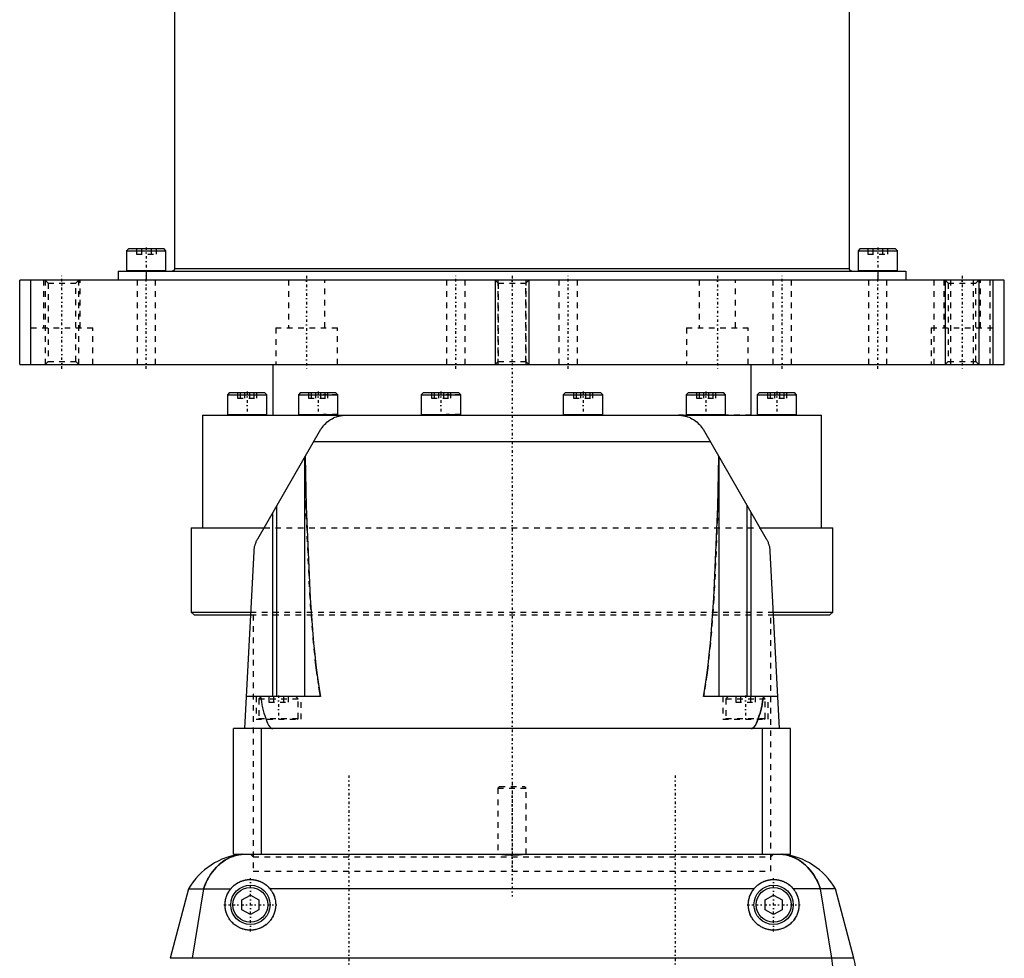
# Model space of a CAD drawing. Extents: x -88 to 88, y -510 to 213.
# Tile 5 of 6: x -88 to 88, y -121 to 46. Entities that reach past the tile are written whole.
import ezdxf

# ---------------------------------------------------------------- set-up
doc = ezdxf.new("R2010")
doc.units = 0
doc.linetypes.add('CENTER', pattern=[1.5, 0.45, -0.5, 0.05, -0.5])
doc.linetypes.add('DASHED', pattern=[2, 1, -1])
for name, color, linetype in [('AM_0', 7, 'CONTINUOUS'), ('AM_10', 7, 'CONTINUOUS'), ('AM_3', 7, 'DASHED'), ('AM_7', 7, 'CENTER')]:
    doc.layers.add(name, color=color, linetype=linetype)

msp = doc.modelspace()

# ---------------------------------------------------------------- linework, layer by layer
at = {"layer": 'AM_0', "color": 7, "linetype": 'CONTINUOUS'}
for p, q in [((-60, 168), (-60, 2)), ((60, 2), (60, 168)), ((-68.1, 5.6), (-68.5, 5.2)), ((-68.1, 5.6), (-61.9, 5.6)), ((-61.5, 5.2), (-61.9, 5.6)), ((61.9, 5.6), (61.5, 5.2)), ((61.9, 5.6), (68.1, 5.6)), ((68.5, 5.2), (68.1, 5.6)), ((-68.5, 5.2), (-68.5, 1.7)), ((-68.5, 5.2), (-61.5, 5.2)), ((-61.5, 1.7), (-61.5, 5.2)), ((61.5, 5.2), (61.5, 1.7)), ((61.5, 5.2), (68.5, 5.2)), ((68.5, 1.7), (68.5, 5.2)), ((60, 2), (-60, 2)), ((-87.5, -15), (-87.5, 0)), ((87.5, 0), (-87.5, 0)), ((-85.5, -15), (-85.5, 0)), ((-70, 1.6), (-70, 0)), ((-70, 1.6), (70, 1.6)), ((-68.5, 1.7), (-61.5, 1.7)), ((-65, 1.6), (-65, 0)), ((61.5, 1.7), (68.5, 1.7)), ((65, 1.6), (65, 0)), ((70, 1.6), (70, 0)), ((85.5, -15), (85.5, 0)), ((87.5, -15), (87.5, 0)), ((-87.5, -15), (87.5, -15)), ((-42.5, -15), (-42.5, -24)), ((42.5, -24), (42.5, -15)), ((-50.19, -20), (-50.59, -20.4)), ((-50.59, -20.4), (-50.59, -23.9)), ((-50.59, -20.4), (-43.59, -20.4)), ((-50.19, -20), (-43.99, -20)), ((-43.59, -20.4), (-43.99, -20)), ((-43.59, -23.9), (-43.59, -20.4)), ((-37.57, -20), (-37.97, -20.4)), ((-37.97, -20.4), (-37.97, -23.9)), ((-37.97, -20.4), (-30.97, -20.4)), ((-37.57, -20), (-31.37, -20)), ((-30.97, -20.4), (-31.37, -20)), ((-30.97, -23.9), (-30.97, -20.4)), ((-15.72, -20), (-16.12, -20.4)), ((-16.12, -20.4), (-16.12, -23.9)), ((-16.12, -20.4), (-9.12, -20.4)), ((-15.72, -20), (-9.52, -20)), ((-9.12, -20.4), (-9.52, -20)), ((-9.12, -23.9), (-9.12, -20.4)), ((9.52, -20), (9.12, -20.4)), ((9.12, -20.4), (9.12, -23.9)), ((9.12, -20.4), (16.12, -20.4)), ((9.52, -20), (15.72, -20)), ((16.12, -20.4), (15.72, -20)), ((16.12, -23.9), (16.12, -20.4)), ((31.37, -20), (30.97, -20.4)), ((30.97, -20.4), (30.97, -23.9)), ((30.97, -20.4), (37.97, -20.4)), ((31.37, -20), (37.57, -20)), ((37.97, -20.4), (37.57, -20)), ((37.97, -23.9), (37.97, -20.4)), ((43.99, -20), (43.59, -20.4)), ((43.59, -20.4), (43.59, -23.9)), ((43.59, -20.4), (50.59, -20.4)), ((43.99, -20), (50.19, -20)), ((50.59, -20.4), (50.19, -20)), ((50.59, -23.9), (50.59, -20.4)), ((-55, -24), (-55, -44)), ((-55, -24), (-29.6, -24)), ((-50.59, -23.9), (-43.59, -23.9)), ((-37.97, -23.9), (-30.97, -23.9)), ((-29.6, -24), (29.6, -24)), ((-16.12, -23.9), (-9.12, -23.9)), ((9.12, -23.9), (16.12, -23.9)), ((29.6, -24), (55, -24)), ((30.97, -23.9), (37.97, -23.9)), ((43.59, -23.9), (50.59, -23.9)), ((55, -44), (55, -24)), ((-45.19, -45.95), (-33.95, -26.5)), ((33.95, -26.5), (45.19, -45.95)), ((35.25, -28.75), (-35.25, -28.75)), ((-36.8, -74), (-36.8, -31.44)), ((36.8, -74), (36.8, -31.44)), ((-41.8, -74), (-41.8, -40.09)), ((41.8, -74), (41.8, -40.09)), ((-42.5, -74), (-42.5, -41.3)), ((42.5, -74), (42.5, -41.3)), ((-57, -44), (-57, -59)), ((-57, -44), (-44.06, -44)), ((44.06, -44), (57, -44)), ((57, -59), (57, -44)), ((-47.5, -79.7), (-45.85, -48.21)), ((45.85, -48.21), (47.5, -79.7)), ((-57, -59), (-56.5, -59.5)), ((-57, -59), (-46.46, -59)), ((-56.5, -59.5), (-46.47, -59.5)), ((46.46, -59), (57, -59)), ((46.47, -59.5), (56.5, -59.5)), ((56.5, -59.5), (57, -59)), ((-34.03, -74), (-47.2, -74)), ((47.2, -74), (34.03, -74)), ((-49.5, -102), (-49.5, -79.7)), ((49.5, -79.7), (-49.5, -79.7)), ((-44.5, -102), (-44.5, -79.7)), ((44.5, -102), (44.5, -79.7)), ((49.5, -102), (49.5, -79.7)), ((-49.5, -102), (49.5, -102)), ((-57.5, -108.15), (-60.75, -120.5)), ((-57.5, -108.15), (-49.98, -108.15)), ((-54.85, -108.15), (-56.85, -120.5)), ((43.02, -108.15), (-43.02, -108.15)), ((57.5, -108.15), (49.98, -108.15)), ((56.85, -120.5), (54.85, -108.15)), ((60.75, -120.5), (57.5, -108.15)), ((-48, -110.13), (-46.5, -109.27)), ((-48, -111.87), (-48, -110.13)), ((-46.5, -109.27), (-45, -110.13)), ((-45, -110.13), (-45, -111.87)), ((45, -110.13), (46.5, -109.27)), ((45, -111.87), (45, -110.13)), ((46.5, -109.27), (48, -110.13)), ((48, -110.13), (48, -111.87)), ((-46.5, -112.73), (-48, -111.87)), ((-45, -111.87), (-46.5, -112.73)), ((46.5, -112.73), (45, -111.87)), ((48, -111.87), (46.5, -112.73)), ((60.75, -120.5), (-60.75, -120.5))]:
    msp.add_line(p, q, dxfattribs=at)
for points in [[(-60, 2, 0), (-60, 2, 0), (-60, 1.99, 0), (-60, 1.99, 0), (-60, 1.98, 0), (-60, 1.98, 0), (-60, 1.97, 0), (-60, 1.97, 0), (-60, 1.96, 0), (-60, 1.96, 0), (-60, 1.95, 0), (-60, 1.95, 0), (-60, 1.94, 0), (-60, 1.94, 0), (-60.01, 1.93, 0), (-60.01, 1.93, 0), (-60.01, 1.92, 0), (-60.01, 1.92, 0), (-60.01, 1.91, 0), (-60.01, 1.91, 0), (-60.01, 1.9, 0), (-60.01, 1.9, 0), (-60.01, 1.9, 0), (-60.01, 1.89, 0), (-60.02, 1.89, 0), (-60.02, 1.88, 0), (-60.02, 1.88, 0), (-60.02, 1.88, 0), (-60.02, 1.87, 0), (-60.02, 1.87, 0), (-60.03, 1.86, 0), (-60.03, 1.86, 0), (-60.03, 1.85, 0), (-60.03, 1.85, 0), (-60.03, 1.84, 0), (-60.03, 1.84, 0), (-60.04, 1.83, 0), (-60.04, 1.83, 0), (-60.04, 1.82, 0), (-60.04, 1.82, 0), (-60.05, 1.82, 0), (-60.05, 1.81, 0), (-60.05, 1.81, 0), (-60.05, 1.8, 0), (-60.06, 1.8, 0), (-60.06, 1.79, 0), (-60.06, 1.79, 0), (-60.06, 1.79, 0), (-60.06, 1.78, 0), (-60.07, 1.78, 0), (-60.07, 1.77, 0), (-60.07, 1.77, 0), (-60.08, 1.76, 0), (-60.08, 1.76, 0), (-60.08, 1.76, 0), (-60.08, 1.75, 0), (-60.09, 1.75, 0), (-60.09, 1.75, 0), (-60.1, 1.74, 0), (-60.1, 1.74, 0), (-60.1, 1.73, 0), (-60.11, 1.73, 0), (-60.11, 1.73, 0), (-60.11, 1.72, 0), (-60.12, 1.72, 0), (-60.12, 1.72, 0), (-60.12, 1.72, 0), (-60.12, 1.71, 0), (-60.13, 1.71, 0), (-60.13, 1.71, 0), (-60.13, 1.7, 0), (-60.14, 1.7, 0), (-60.14, 1.7, 0), (-60.15, 1.69, 0), (-60.15, 1.69, 0), (-60.15, 1.68, 0), (-60.16, 1.68, 0), (-60.16, 1.68, 0), (-60.16, 1.68, 0), (-60.17, 1.67, 0), (-60.17, 1.67, 0), (-60.18, 1.67, 0), (-60.18, 1.66, 0), (-60.19, 1.66, 0), (-60.19, 1.66, 0), (-60.19, 1.66, 0), (-60.2, 1.66, 0), (-60.22, 1.65, 0), (-60.25, 1.63, 0), (-60.28, 1.62, 0), (-60.3, 1.61, 0), (-60.31, 1.61, 0), (-60.35, 1.6, 0), (-60.38, 1.6, 0), (-60.4, 1.6, 0)], [(60.4, 1.6, 0), (60.38, 1.6, 0), (60.35, 1.6, 0), (60.31, 1.61, 0), (60.3, 1.61, 0), (60.28, 1.62, 0), (60.25, 1.63, 0), (60.22, 1.65, 0), (60.2, 1.66, 0), (60.19, 1.66, 0), (60.19, 1.66, 0), (60.19, 1.66, 0), (60.18, 1.66, 0), (60.18, 1.67, 0), (60.17, 1.67, 0), (60.17, 1.67, 0), (60.16, 1.68, 0), (60.16, 1.68, 0), (60.16, 1.68, 0), (60.15, 1.68, 0), (60.15, 1.69, 0), (60.15, 1.69, 0), (60.14, 1.7, 0), (60.14, 1.7, 0), (60.13, 1.7, 0), (60.13, 1.71, 0), (60.13, 1.71, 0), (60.12, 1.71, 0), (60.12, 1.72, 0), (60.12, 1.72, 0), (60.12, 1.72, 0), (60.11, 1.72, 0), (60.11, 1.73, 0), (60.11, 1.73, 0), (60.1, 1.73, 0), (60.1, 1.74, 0), (60.1, 1.74, 0), (60.09, 1.75, 0), (60.09, 1.75, 0), (60.08, 1.75, 0), (60.08, 1.76, 0), (60.08, 1.76, 0), (60.08, 1.76, 0), (60.07, 1.77, 0), (60.07, 1.77, 0), (60.07, 1.78, 0), (60.06, 1.78, 0), (60.06, 1.79, 0), (60.06, 1.79, 0), (60.06, 1.79, 0), (60.06, 1.8, 0), (60.05, 1.8, 0), (60.05, 1.81, 0), (60.05, 1.81, 0), (60.05, 1.82, 0), (60.04, 1.82, 0), (60.04, 1.82, 0), (60.04, 1.83, 0), (60.04, 1.83, 0), (60.03, 1.84, 0), (60.03, 1.84, 0), (60.03, 1.85, 0), (60.03, 1.85, 0), (60.03, 1.86, 0), (60.03, 1.86, 0), (60.02, 1.87, 0), (60.02, 1.87, 0), (60.02, 1.88, 0), (60.02, 1.88, 0), (60.02, 1.88, 0), (60.02, 1.89, 0), (60.01, 1.89, 0), (60.01, 1.9, 0), (60.01, 1.9, 0), (60.01, 1.9, 0), (60.01, 1.91, 0), (60.01, 1.91, 0), (60.01, 1.92, 0), (60.01, 1.92, 0), (60.01, 1.93, 0), (60.01, 1.93, 0), (60, 1.94, 0), (60, 1.94, 0), (60, 1.95, 0), (60, 1.95, 0), (60, 1.96, 0), (60, 1.96, 0), (60, 1.97, 0), (60, 1.97, 0), (60, 1.98, 0), (60, 1.98, 0), (60, 1.99, 0), (60, 1.99, 0), (60, 2, 0), (60, 2, 0)], [(-33.95, -26.5, 0), (-33.87, -26.38, 0), (-33.7, -26.13, 0), (-33.52, -25.9, 0), (-33.42, -25.78, 0), (-33.32, -25.67, 0), (-33.11, -25.46, 0), (-32.89, -25.26, 0), (-32.67, -25.08, 0), (-32.45, -24.92, 0), (-32.23, -24.78, 0), (-32.11, -24.71, 0), (-31.99, -24.64, 0), (-31.74, -24.51, 0), (-31.48, -24.39, 0), (-31.21, -24.29, 0), (-30.93, -24.2, 0), (-30.77, -24.16, 0), (-30.72, -24.15, 0), (-30.67, -24.14, 0), (-30.65, -24.13, 0), (-30.62, -24.12, 0), (-30.57, -24.11, 0), (-30.53, -24.1, 0), (-30.5, -24.1, 0), (-30.48, -24.09, 0), (-30.43, -24.09, 0), (-30.38, -24.08, 0), (-30.35, -24.07, 0), (-30.33, -24.07, 0), (-30.28, -24.06, 0), (-30.23, -24.05, 0), (-30.18, -24.05, 0), (-30.13, -24.04, 0), (-30.08, -24.03, 0), (-30.06, -24.03, 0), (-30.03, -24.03, 0), (-29.98, -24.02, 0), (-29.93, -24.02, 0), (-29.88, -24.01, 0), (-29.83, -24.01, 0), (-29.78, -24.01, 0), (-29.75, -24.01, 0), (-29.73, -24, 0), (-29.68, -24, 0), (-29.63, -24, 0), (-29.6, -24, 0)], [(29.6, -24, 0), (29.63, -24, 0), (29.68, -24, 0), (29.73, -24, 0), (29.75, -24.01, 0), (29.78, -24.01, 0), (29.83, -24.01, 0), (29.88, -24.01, 0), (29.93, -24.02, 0), (29.98, -24.02, 0), (30.03, -24.03, 0), (30.06, -24.03, 0), (30.08, -24.03, 0), (30.13, -24.04, 0), (30.18, -24.05, 0), (30.23, -24.05, 0), (30.28, -24.06, 0), (30.33, -24.07, 0), (30.35, -24.07, 0), (30.38, -24.08, 0), (30.43, -24.09, 0), (30.48, -24.09, 0), (30.5, -24.1, 0), (30.53, -24.1, 0), (30.57, -24.11, 0), (30.62, -24.12, 0), (30.65, -24.13, 0), (30.67, -24.14, 0), (30.72, -24.15, 0), (30.77, -24.16, 0), (30.93, -24.2, 0), (31.21, -24.29, 0), (31.48, -24.39, 0), (31.74, -24.51, 0), (31.99, -24.64, 0), (32.11, -24.71, 0), (32.23, -24.78, 0), (32.45, -24.92, 0), (32.67, -25.08, 0), (32.89, -25.26, 0), (33.11, -25.46, 0), (33.32, -25.67, 0), (33.42, -25.78, 0), (33.52, -25.9, 0), (33.7, -26.13, 0), (33.87, -26.38, 0), (33.95, -26.5, 0)], [(-36.77, -31.38, 0), (-36.61, -40.24, 0), (-35.9, -56.49, 0), (-35.27, -64.49, 0), (-35.06, -66.52, 0), (-34.85, -68.42, 0), (-34.74, -69.32, 0), (-34.62, -70.19, 0), (-34.39, -71.82, 0), (-34.15, -73.31, 0), (-34.03, -74, 0)], [(34.03, -74, 0), (34.15, -73.31, 0), (34.39, -71.82, 0), (34.62, -70.19, 0), (34.74, -69.32, 0), (34.85, -68.42, 0), (35.06, -66.52, 0), (35.27, -64.49, 0), (35.9, -56.49, 0), (36.61, -40.24, 0), (36.77, -31.38, 0)], [(-45.85, -48.21, 0), (-45.85, -48.15, 0), (-45.84, -48.02, 0), (-45.82, -47.88, 0), (-45.82, -47.82, 0), (-45.81, -47.75, 0), (-45.79, -47.62, 0), (-45.76, -47.49, 0), (-45.74, -47.36, 0), (-45.7, -47.23, 0), (-45.67, -47.1, 0), (-45.65, -47.04, 0), (-45.63, -46.98, 0), (-45.59, -46.85, 0), (-45.55, -46.73, 0), (-45.5, -46.6, 0), (-45.45, -46.48, 0), (-45.4, -46.36, 0), (-45.37, -46.3, 0), (-45.34, -46.24, 0), (-45.28, -46.12, 0), (-45.22, -46.01, 0), (-45.19, -45.95, 0)], [(45.19, -45.95, 0), (45.22, -46.01, 0), (45.28, -46.12, 0), (45.34, -46.24, 0), (45.37, -46.3, 0), (45.4, -46.36, 0), (45.45, -46.48, 0), (45.5, -46.6, 0), (45.55, -46.73, 0), (45.59, -46.85, 0), (45.63, -46.98, 0), (45.65, -47.04, 0), (45.67, -47.1, 0), (45.7, -47.23, 0), (45.74, -47.36, 0), (45.76, -47.49, 0), (45.79, -47.62, 0), (45.81, -47.75, 0), (45.82, -47.82, 0), (45.82, -47.88, 0), (45.84, -48.02, 0), (45.85, -48.15, 0), (45.85, -48.21, 0)], [(-44.73, -74, 0), (-44.67, -74.31, 0), (-44.55, -74.9, 0), (-44.44, -75.45, 0), (-44.38, -75.72, 0), (-44.32, -75.98, 0), (-44.2, -76.47, 0), (-44.08, -76.93, 0), (-43.95, -77.35, 0), (-43.83, -77.74, 0), (-43.71, -78.09, 0), (-43.64, -78.26, 0), (-43.58, -78.41, 0), (-43.46, -78.7, 0), (-43.33, -78.95, 0), (-43.26, -79.07, 0), (-43.23, -79.11, 0), (-43.21, -79.14, 0), (-43.2, -79.16, 0), (-43.19, -79.18, 0), (-43.17, -79.21, 0), (-43.15, -79.24, 0), (-43.13, -79.27, 0), (-43.11, -79.3, 0), (-43.09, -79.32, 0), (-43.08, -79.34, 0), (-43.06, -79.35, 0), (-43.04, -79.38, 0), (-43.02, -79.4, 0), (-43, -79.43, 0), (-42.98, -79.45, 0), (-42.96, -79.47, 0), (-42.95, -79.48, 0), (-42.94, -79.49, 0), (-42.92, -79.51, 0), (-42.89, -79.53, 0), (-42.88, -79.54, 0), (-42.87, -79.55, 0), (-42.85, -79.56, 0), (-42.83, -79.58, 0), (-42.82, -79.59, 0), (-42.81, -79.6, 0), (-42.79, -79.61, 0), (-42.77, -79.62, 0), (-42.75, -79.63, 0), (-42.72, -79.65, 0), (-42.7, -79.66, 0), (-42.69, -79.66, 0), (-42.68, -79.66, 0), (-42.66, -79.67, 0), (-42.64, -79.68, 0), (-42.62, -79.68, 0), (-42.6, -79.69, 0), (-42.57, -79.69, 0), (-42.56, -79.7, 0), (-42.55, -79.7, 0), (-42.53, -79.7, 0), (-42.51, -79.7, 0), (-42.5, -79.7, 0)], [(42.5, -79.7, 0), (42.51, -79.7, 0), (42.53, -79.7, 0), (42.55, -79.7, 0), (42.56, -79.7, 0), (42.57, -79.69, 0), (42.6, -79.69, 0), (42.62, -79.68, 0), (42.64, -79.68, 0), (42.66, -79.67, 0), (42.68, -79.66, 0), (42.69, -79.66, 0), (42.7, -79.66, 0), (42.72, -79.65, 0), (42.75, -79.63, 0), (42.77, -79.62, 0), (42.79, -79.61, 0), (42.81, -79.6, 0), (42.82, -79.59, 0), (42.83, -79.58, 0), (42.85, -79.56, 0), (42.87, -79.55, 0), (42.88, -79.54, 0), (42.89, -79.53, 0), (42.92, -79.51, 0), (42.94, -79.49, 0), (42.95, -79.48, 0), (42.96, -79.47, 0), (42.98, -79.45, 0), (43, -79.43, 0), (43.02, -79.4, 0), (43.04, -79.38, 0), (43.06, -79.35, 0), (43.08, -79.34, 0), (43.09, -79.32, 0), (43.11, -79.3, 0), (43.13, -79.27, 0), (43.15, -79.24, 0), (43.17, -79.21, 0), (43.19, -79.18, 0), (43.2, -79.16, 0), (43.21, -79.14, 0), (43.23, -79.11, 0), (43.26, -79.07, 0), (43.33, -78.95, 0), (43.46, -78.7, 0), (43.58, -78.41, 0), (43.64, -78.26, 0), (43.71, -78.09, 0), (43.83, -77.74, 0), (43.95, -77.35, 0), (44.08, -76.93, 0), (44.2, -76.47, 0), (44.32, -75.98, 0), (44.38, -75.72, 0), (44.44, -75.45, 0), (44.55, -74.9, 0), (44.67, -74.31, 0), (44.73, -74, 0)], [(-47.83, -102, 0), (-48.11, -102.04, 0), (-48.64, -102.13, 0), (-49.15, -102.26, 0), (-49.39, -102.34, 0), (-49.64, -102.42, 0), (-50.11, -102.61, 0), (-50.57, -102.83, 0), (-51.01, -103.08, 0), (-51.43, -103.36, 0), (-51.83, -103.67, 0), (-52.03, -103.83, 0), (-52.22, -104.01, 0), (-52.59, -104.38, 0), (-52.95, -104.78, 0), (-53.29, -105.21, 0), (-53.62, -105.68, 0), (-53.93, -106.18, 0), (-54.07, -106.44, 0), (-54.22, -106.7, 0), (-54.49, -107.26, 0), (-54.73, -107.85, 0), (-54.85, -108.15, 0)], [(54.85, -108.15, 0), (54.73, -107.84, 0), (54.48, -107.24, 0), (54.2, -106.67, 0), (54.05, -106.4, 0), (53.9, -106.13, 0), (53.59, -105.63, 0), (53.25, -105.16, 0), (52.9, -104.71, 0), (52.53, -104.31, 0), (52.14, -103.93, 0), (51.94, -103.76, 0), (51.74, -103.59, 0), (51.33, -103.29, 0), (50.9, -103.01, 0), (50.46, -102.77, 0), (50.01, -102.56, 0), (49.54, -102.39, 0), (49.31, -102.31, 0), (49.07, -102.24, 0), (48.58, -102.12, 0), (48.09, -102.03, 0), (47.83, -102, 0)], [(-49.98, -108.15, 0), (-49.96, -108.12, 0), (-49.91, -108.07, 0), (-49.87, -108.01, 0), (-49.84, -107.99, 0), (-49.82, -107.96, 0), (-49.77, -107.91, 0), (-49.72, -107.86, 0), (-49.67, -107.81, 0), (-49.62, -107.76, 0), (-49.57, -107.71, 0), (-49.55, -107.69, 0), (-49.52, -107.66, 0), (-49.47, -107.62, 0), (-49.42, -107.57, 0), (-49.36, -107.53, 0), (-49.31, -107.48, 0), (-49.25, -107.44, 0), (-49.23, -107.42, 0), (-49.2, -107.4, 0), (-49.14, -107.36, 0), (-49.08, -107.32, 0), (-49.05, -107.3, 0), (-49.03, -107.28, 0), (-48.97, -107.24, 0), (-48.9, -107.2, 0), (-48.87, -107.18, 0), (-48.84, -107.16, 0), (-48.78, -107.12, 0), (-48.72, -107.08, 0), (-48.65, -107.05, 0), (-48.59, -107.01, 0), (-48.52, -106.98, 0), (-48.49, -106.96, 0), (-48.45, -106.95, 0), (-48.38, -106.91, 0), (-48.31, -106.88, 0), (-48.25, -106.85, 0), (-48.17, -106.82, 0), (-48.1, -106.8, 0), (-48.07, -106.78, 0), (-48.03, -106.77, 0), (-47.96, -106.74, 0), (-47.89, -106.72, 0), (-47.81, -106.7, 0), (-47.74, -106.67, 0), (-47.67, -106.65, 0), (-47.63, -106.64, 0), (-47.59, -106.63, 0), (-47.52, -106.62, 0), (-47.44, -106.6, 0), (-47.37, -106.58, 0), (-47.29, -106.57, 0), (-47.22, -106.56, 0), (-47.18, -106.55, 0), (-47.14, -106.55, 0), (-47.07, -106.54, 0), (-46.99, -106.53, 0), (-46.91, -106.52, 0), (-46.84, -106.51, 0), (-46.76, -106.51, 0), (-46.72, -106.51, 0), (-46.69, -106.5, 0), (-46.61, -106.5, 0), (-46.54, -106.5, 0), (-46.5, -106.5, 0), (-46.46, -106.5, 0), (-46.39, -106.5, 0), (-46.31, -106.5, 0), (-46.28, -106.51, 0), (-46.24, -106.51, 0), (-46.16, -106.51, 0), (-46.09, -106.52, 0), (-46.01, -106.53, 0), (-45.93, -106.54, 0), (-45.86, -106.55, 0), (-45.82, -106.55, 0), (-45.78, -106.56, 0), (-45.71, -106.57, 0), (-45.63, -106.58, 0), (-45.56, -106.6, 0), (-45.48, -106.62, 0), (-45.41, -106.63, 0), (-45.37, -106.64, 0), (-45.33, -106.65, 0), (-45.26, -106.67, 0), (-45.19, -106.7, 0), (-45.11, -106.72, 0), (-45.04, -106.74, 0), (-44.97, -106.77, 0), (-44.93, -106.78, 0), (-44.9, -106.8, 0), (-44.83, -106.82, 0), (-44.75, -106.85, 0), (-44.69, -106.88, 0), (-44.62, -106.91, 0), (-44.55, -106.95, 0), (-44.51, -106.96, 0), (-44.48, -106.98, 0), (-44.41, -107.01, 0), (-44.35, -107.05, 0), (-44.28, -107.08, 0), (-44.22, -107.12, 0), (-44.16, -107.16, 0), (-44.13, -107.18, 0), (-44.1, -107.2, 0), (-44.03, -107.24, 0), (-43.97, -107.28, 0), (-43.95, -107.3, 0), (-43.92, -107.32, 0), (-43.86, -107.36, 0), (-43.8, -107.4, 0), (-43.77, -107.42, 0), (-43.75, -107.44, 0), (-43.69, -107.48, 0), (-43.64, -107.53, 0), (-43.58, -107.57, 0), (-43.53, -107.62, 0), (-43.48, -107.66, 0), (-43.45, -107.69, 0), (-43.43, -107.71, 0), (-43.38, -107.76, 0), (-43.33, -107.81, 0), (-43.28, -107.86, 0), (-43.23, -107.91, 0), (-43.18, -107.96, 0), (-43.16, -107.99, 0), (-43.13, -108.01, 0), (-43.09, -108.07, 0), (-43.04, -108.12, 0), (-43.02, -108.15, 0)], [(43.02, -108.15, 0), (43.04, -108.12, 0), (43.09, -108.07, 0), (43.13, -108.01, 0), (43.16, -107.99, 0), (43.18, -107.96, 0), (43.23, -107.91, 0), (43.28, -107.86, 0), (43.33, -107.81, 0), (43.38, -107.76, 0), (43.43, -107.71, 0), (43.45, -107.69, 0), (43.48, -107.66, 0), (43.53, -107.62, 0), (43.58, -107.57, 0), (43.64, -107.53, 0), (43.69, -107.48, 0), (43.75, -107.44, 0), (43.77, -107.42, 0), (43.8, -107.4, 0), (43.86, -107.36, 0), (43.92, -107.32, 0), (43.95, -107.3, 0), (43.97, -107.28, 0), (44.03, -107.24, 0), (44.1, -107.2, 0), (44.13, -107.18, 0), (44.16, -107.16, 0), (44.22, -107.12, 0), (44.28, -107.08, 0), (44.35, -107.05, 0), (44.41, -107.01, 0), (44.48, -106.98, 0), (44.51, -106.96, 0), (44.55, -106.95, 0), (44.62, -106.91, 0), (44.69, -106.88, 0), (44.75, -106.85, 0), (44.83, -106.82, 0), (44.9, -106.8, 0), (44.93, -106.78, 0), (44.97, -106.77, 0), (45.04, -106.74, 0), (45.11, -106.72, 0), (45.19, -106.7, 0), (45.26, -106.67, 0), (45.33, -106.65, 0), (45.37, -106.64, 0), (45.41, -106.63, 0), (45.48, -106.62, 0), (45.56, -106.6, 0), (45.63, -106.58, 0), (45.71, -106.57, 0), (45.78, -106.56, 0), (45.82, -106.55, 0), (45.86, -106.55, 0), (45.93, -106.54, 0), (46.01, -106.53, 0), (46.09, -106.52, 0), (46.16, -106.51, 0), (46.24, -106.51, 0), (46.28, -106.51, 0), (46.31, -106.5, 0), (46.39, -106.5, 0), (46.46, -106.5, 0), (46.5, -106.5, 0), (46.54, -106.5, 0), (46.61, -106.5, 0), (46.69, -106.5, 0), (46.72, -106.51, 0), (46.76, -106.51, 0), (46.84, -106.51, 0), (46.91, -106.52, 0), (46.99, -106.53, 0), (47.07, -106.54, 0), (47.14, -106.55, 0), (47.18, -106.55, 0), (47.22, -106.56, 0), (47.29, -106.57, 0), (47.37, -106.58, 0), (47.44, -106.6, 0), (47.52, -106.62, 0), (47.59, -106.63, 0), (47.63, -106.64, 0), (47.67, -106.65, 0), (47.74, -106.67, 0), (47.81, -106.7, 0), (47.89, -106.72, 0), (47.96, -106.74, 0), (48.03, -106.77, 0), (48.07, -106.78, 0), (48.1, -106.8, 0), (48.17, -106.82, 0), (48.25, -106.85, 0), (48.31, -106.88, 0), (48.38, -106.91, 0), (48.45, -106.95, 0), (48.49, -106.96, 0), (48.52, -106.98, 0), (48.59, -107.01, 0), (48.65, -107.05, 0), (48.72, -107.08, 0), (48.78, -107.12, 0), (48.84, -107.16, 0), (48.87, -107.18, 0), (48.9, -107.2, 0), (48.97, -107.24, 0), (49.03, -107.28, 0), (49.05, -107.3, 0), (49.08, -107.32, 0), (49.14, -107.36, 0), (49.2, -107.4, 0), (49.23, -107.42, 0), (49.25, -107.44, 0), (49.31, -107.48, 0), (49.36, -107.53, 0), (49.42, -107.57, 0), (49.47, -107.62, 0), (49.52, -107.66, 0), (49.55, -107.69, 0), (49.57, -107.71, 0), (49.62, -107.76, 0), (49.67, -107.81, 0), (49.72, -107.86, 0), (49.77, -107.91, 0), (49.82, -107.96, 0), (49.84, -107.99, 0), (49.87, -108.01, 0), (49.91, -108.07, 0), (49.96, -108.12, 0), (49.98, -108.15, 0)], [(-43.02, -108.15, 0), (-42.96, -108.22, 0), (-42.85, -108.37, 0), (-42.74, -108.53, 0), (-42.69, -108.61, 0), (-42.64, -108.69, 0), (-42.55, -108.85, 0), (-42.46, -109.02, 0), (-42.38, -109.19, 0), (-42.31, -109.36, 0), (-42.24, -109.54, 0), (-42.21, -109.63, 0), (-42.19, -109.72, 0), (-42.14, -109.9, 0), (-42.09, -110.08, 0), (-42.06, -110.27, 0), (-42.03, -110.45, 0), (-42.01, -110.64, 0), (-42.01, -110.73, 0), (-42, -110.83, 0), (-42, -111.02, 0), (-42, -111.2, 0), (-42.01, -111.3, 0), (-42.02, -111.39, 0), (-42.04, -111.58, 0), (-42.07, -111.77, 0), (-42.08, -111.86, 0), (-42.1, -111.95, 0), (-42.14, -112.13, 0), (-42.2, -112.31, 0), (-42.25, -112.49, 0), (-42.32, -112.67, 0), (-42.39, -112.84, 0), (-42.43, -112.93, 0), (-42.47, -113.01, 0), (-42.56, -113.18, 0), (-42.66, -113.34, 0), (-42.76, -113.5, 0), (-42.87, -113.65, 0), (-42.98, -113.8, 0), (-43.04, -113.88, 0), (-43.1, -113.95, 0), (-43.23, -114.09, 0), (-43.36, -114.22, 0), (-43.49, -114.35, 0), (-43.64, -114.47, 0), (-43.78, -114.59, 0), (-43.86, -114.64, 0), (-43.94, -114.7, 0), (-44.09, -114.8, 0), (-44.25, -114.9, 0), (-44.42, -114.99, 0), (-44.59, -115.07, 0), (-44.76, -115.15, 0), (-44.85, -115.19, 0), (-44.93, -115.22, 0), (-45.11, -115.28, 0), (-45.29, -115.34, 0), (-45.47, -115.38, 0), (-45.66, -115.42, 0), (-45.84, -115.45, 0), (-45.94, -115.46, 0), (-46.03, -115.48, 0), (-46.22, -115.49, 0), (-46.41, -115.5, 0), (-46.5, -115.5, 0), (-46.59, -115.5, 0), (-46.78, -115.49, 0), (-46.97, -115.48, 0), (-47.06, -115.46, 0), (-47.16, -115.45, 0), (-47.34, -115.42, 0), (-47.53, -115.38, 0), (-47.71, -115.34, 0), (-47.89, -115.28, 0), (-48.07, -115.22, 0), (-48.15, -115.19, 0), (-48.24, -115.15, 0), (-48.41, -115.07, 0), (-48.58, -114.99, 0), (-48.75, -114.9, 0), (-48.91, -114.8, 0), (-49.06, -114.7, 0), (-49.14, -114.64, 0), (-49.22, -114.59, 0), (-49.36, -114.47, 0), (-49.51, -114.35, 0), (-49.64, -114.22, 0), (-49.77, -114.09, 0), (-49.9, -113.95, 0), (-49.96, -113.88, 0), (-50.02, -113.8, 0), (-50.13, -113.65, 0), (-50.24, -113.5, 0), (-50.34, -113.34, 0), (-50.44, -113.18, 0), (-50.53, -113.01, 0), (-50.57, -112.93, 0), (-50.61, -112.84, 0), (-50.68, -112.67, 0), (-50.75, -112.49, 0), (-50.8, -112.31, 0), (-50.86, -112.13, 0), (-50.9, -111.95, 0), (-50.92, -111.86, 0), (-50.93, -111.77, 0), (-50.96, -111.58, 0), (-50.98, -111.39, 0), (-50.99, -111.3, 0), (-51, -111.2, 0), (-51, -111.02, 0), (-51, -110.83, 0), (-50.99, -110.73, 0), (-50.99, -110.64, 0), (-50.97, -110.45, 0), (-50.94, -110.27, 0), (-50.91, -110.08, 0), (-50.86, -109.9, 0), (-50.81, -109.72, 0), (-50.79, -109.63, 0), (-50.76, -109.54, 0), (-50.69, -109.36, 0), (-50.62, -109.19, 0), (-50.54, -109.02, 0), (-50.45, -108.85, 0), (-50.36, -108.69, 0), (-50.31, -108.61, 0), (-50.26, -108.53, 0), (-50.15, -108.37, 0), (-50.04, -108.22, 0), (-49.98, -108.15, 0)], [(49.98, -108.15, 0), (50.04, -108.22, 0), (50.15, -108.37, 0), (50.26, -108.53, 0), (50.31, -108.61, 0), (50.36, -108.69, 0), (50.45, -108.85, 0), (50.54, -109.02, 0), (50.62, -109.19, 0), (50.69, -109.36, 0), (50.76, -109.54, 0), (50.79, -109.63, 0), (50.81, -109.72, 0), (50.86, -109.9, 0), (50.91, -110.08, 0), (50.94, -110.27, 0), (50.97, -110.45, 0), (50.99, -110.64, 0), (50.99, -110.73, 0), (51, -110.83, 0), (51, -111.02, 0), (51, -111.2, 0), (50.99, -111.3, 0), (50.98, -111.39, 0), (50.96, -111.58, 0), (50.93, -111.77, 0), (50.92, -111.86, 0), (50.9, -111.95, 0), (50.86, -112.13, 0), (50.8, -112.31, 0), (50.75, -112.49, 0), (50.68, -112.67, 0), (50.61, -112.84, 0), (50.57, -112.93, 0), (50.53, -113.01, 0), (50.44, -113.18, 0), (50.34, -113.34, 0), (50.24, -113.5, 0), (50.13, -113.65, 0), (50.02, -113.8, 0), (49.96, -113.88, 0), (49.9, -113.95, 0), (49.77, -114.09, 0), (49.64, -114.22, 0), (49.51, -114.35, 0), (49.36, -114.47, 0), (49.22, -114.59, 0), (49.14, -114.64, 0), (49.06, -114.7, 0), (48.91, -114.8, 0), (48.75, -114.9, 0), (48.58, -114.99, 0), (48.41, -115.07, 0), (48.24, -115.15, 0), (48.15, -115.19, 0), (48.07, -115.22, 0), (47.89, -115.28, 0), (47.71, -115.34, 0), (47.53, -115.38, 0), (47.34, -115.42, 0), (47.16, -115.45, 0), (47.06, -115.46, 0), (46.97, -115.48, 0), (46.78, -115.49, 0), (46.59, -115.5, 0), (46.5, -115.5, 0), (46.41, -115.5, 0), (46.22, -115.49, 0), (46.03, -115.48, 0), (45.94, -115.46, 0), (45.84, -115.45, 0), (45.66, -115.42, 0), (45.47, -115.38, 0), (45.29, -115.34, 0), (45.11, -115.28, 0), (44.93, -115.22, 0), (44.85, -115.19, 0), (44.76, -115.15, 0), (44.59, -115.07, 0), (44.42, -114.99, 0), (44.25, -114.9, 0), (44.09, -114.8, 0), (43.94, -114.7, 0), (43.86, -114.64, 0), (43.78, -114.59, 0), (43.64, -114.47, 0), (43.49, -114.35, 0), (43.36, -114.22, 0), (43.23, -114.09, 0), (43.1, -113.95, 0), (43.04, -113.88, 0), (42.98, -113.8, 0), (42.87, -113.65, 0), (42.76, -113.5, 0), (42.66, -113.34, 0), (42.56, -113.18, 0), (42.47, -113.01, 0), (42.43, -112.93, 0), (42.39, -112.84, 0), (42.32, -112.67, 0), (42.25, -112.49, 0), (42.2, -112.31, 0), (42.14, -112.13, 0), (42.1, -111.95, 0), (42.08, -111.86, 0), (42.07, -111.77, 0), (42.04, -111.58, 0), (42.02, -111.39, 0), (42.01, -111.3, 0), (42, -111.2, 0), (42, -111.02, 0), (42, -110.83, 0), (42.01, -110.73, 0), (42.01, -110.64, 0), (42.03, -110.45, 0), (42.06, -110.27, 0), (42.09, -110.08, 0), (42.14, -109.9, 0), (42.19, -109.72, 0), (42.21, -109.63, 0), (42.24, -109.54, 0), (42.31, -109.36, 0), (42.38, -109.19, 0), (42.46, -109.02, 0), (42.55, -108.85, 0), (42.64, -108.69, 0), (42.69, -108.61, 0), (42.74, -108.53, 0), (42.85, -108.37, 0), (42.96, -108.22, 0), (43.02, -108.15, 0)], [(57.87, -132, 0), (57.77, -130.06, 0), (57.49, -126.2, 0), (57.09, -122.39, 0), (56.85, -120.5, 0)]]:
    msp.add_polyline3d(points, dxfattribs=at)
for centre, radius in [((-46.5, -111), 3.5), ((-46.5, -111), 3.1), ((46.5, -111), 3.5), ((46.5, -111), 3.1)]:
    msp.add_circle(centre, radius, dxfattribs=at)
for centre, radius, start, end in [((-68.4, 1.7), 0.1, 180, 270), ((-61.6, 1.7), 0.1, 270, 0), ((61.6, 1.7), 0.1, 180, 270), ((68.4, 1.7), 0.1, 270, 0), ((-50.49, -23.9), 0.1, 180, 270), ((-43.69, -23.9), 0.1, 270, 0), ((-37.87, -23.9), 0.1, 180, 270), ((-31.07, -23.9), 0.1, 270, 0), ((-16.02, -23.9), 0.1, 180, 270), ((-9.22, -23.9), 0.1, 270, 0), ((9.22, -23.9), 0.1, 180, 270), ((16.02, -23.9), 0.1, 270, 0), ((31.07, -23.9), 0.1, 180, 270), ((37.87, -23.9), 0.1, 270, 0), ((43.69, -23.9), 0.1, 180, 270), ((50.49, -23.9), 0.1, 270, 0), ((-46.69, -114.43), 12.5, 96.0022, 149.8333), ((46.69, -114.43), 12.5, 30.1667, 83.9978), ((-12.3, -137.5), 75, 4.2048, 13.1003)]:
    msp.add_arc(centre, radius, start, end, dxfattribs=at)
at = {"layer": 'AM_10', "color": 7, "linetype": 'CONTINUOUS'}
for p, q in [((-3, 0), (-3, -15)), ((3, 0), (3, -15)), ((77, 0), (77, -15)), ((83, 0), (83, -15))]:
    msp.add_line(p, q, dxfattribs=at)
at = {"layer": 'AM_3', "color": 6, "linetype": 'DASHED'}
for p, q in [((-66.73, 5.6), (-66.73, 4.6)), ((-65.87, 5.6), (-65.87, 4.6)), ((-64.13, 5.6), (-64.13, 4.6)), ((-63.27, 5.6), (-63.27, 4.6)), ((63.27, 5.6), (63.27, 4.6)), ((64.13, 5.6), (64.13, 4.6)), ((65.87, 5.6), (65.87, 4.6)), ((66.73, 5.6), (66.73, 4.6)), ((-66.73, 4.6), (-63.27, 4.6)), ((63.27, 4.6), (66.73, 4.6)), ((-83.25, 0), (-83.25, -8.5)), ((-83, 0), (-83, -15)), ((-83, 0), (-82.46, -0.54)), ((-77.54, -0.54), (-77, 0)), ((-77, -15), (-77, 0)), ((-76.75, -8.5), (-76.75, 0)), ((-66.65, 0), (-66.65, -15)), ((-63.35, -15), (-63.35, 0)), ((-39.75, 0), (-39.75, -8.5)), ((-33.25, -8.5), (-33.25, 0)), ((-11.65, 0), (-11.65, -15)), ((-8.35, -15), (-8.35, 0)), ((-3, 0), (-2.46, -0.54)), ((-2.5, 0), (-2.5, -15)), ((2.46, -0.54), (3, 0)), ((2.5, -15), (2.5, 0)), ((8.35, 0), (8.35, -15)), ((11.65, -15), (11.65, 0)), ((33.25, 0), (33.25, -8.5)), ((39.75, -8.5), (39.75, 0)), ((46.35, 0), (46.35, -15)), ((49.65, -15), (49.65, 0)), ((63.35, 0), (63.35, -15)), ((66.65, -15), (66.65, 0)), ((75, 0), (75, -15)), ((76.75, 0), (76.75, -8.5)), ((77, 0), (77.54, -0.54)), ((78, -15), (78, 0)), ((82, -15), (82, 0)), ((82.46, -0.54), (83, 0)), ((83.25, -8.5), (83.25, 0)), ((85, -15), (85, 0)), ((-82.46, -0.54), (-82.46, -14.46)), ((-82.46, -0.54), (-77.54, -0.54)), ((-77.54, -14.46), (-77.54, -0.54)), ((-2.46, -0.54), (-2.46, -14.46)), ((-2.46, -0.54), (2.46, -0.54)), ((2.46, -14.46), (2.46, -0.54)), ((77.54, -0.54), (77.54, -14.46)), ((77.54, -0.54), (82.46, -0.54)), ((82.46, -14.46), (82.46, -0.54)), ((-85.5, -8.5), (-74.5, -8.5)), ((-74.5, -15), (-74.5, -8.5)), ((-42, -8.5), (-42, -15)), ((-42, -8.5), (-31, -8.5)), ((-31, -15), (-31, -8.5)), ((31, -8.5), (31, -15)), ((31, -8.5), (42, -8.5)), ((42, -15), (42, -8.5)), ((74.5, -8.5), (74.5, -15)), ((74.5, -8.5), (85.5, -8.5)), ((-82.46, -14.46), (-83, -15)), ((-82.46, -14.46), (-77.54, -14.46)), ((-77, -15), (-77.54, -14.46)), ((-2.46, -14.46), (-3, -15)), ((-2.46, -14.46), (2.46, -14.46)), ((3, -15), (2.46, -14.46)), ((77.54, -14.46), (77, -15)), ((77.54, -14.46), (82.46, -14.46)), ((83, -15), (82.46, -14.46)), ((-48.76, -20), (-48.76, -21)), ((-48.76, -21), (-45.42, -21)), ((-48.31, -20), (-48.31, -21)), ((-47.54, -20), (-47.54, -21)), ((-46.64, -20), (-46.64, -21)), ((-46.29, -20), (-43.99, -20)), ((-45.86, -20), (-45.86, -21)), ((-45.42, -20), (-45.42, -21)), ((-36.14, -20), (-36.14, -21)), ((-36.14, -21), (-32.8, -21)), ((-35.7, -20), (-35.7, -21)), ((-34.92, -20), (-34.92, -21)), ((-34.02, -20), (-34.02, -21)), ((-30.97, -20.4), (-33.57, -20.4)), ((-33.25, -20), (-33.25, -21)), ((-32.8, -20), (-32.8, -21)), ((-14.29, -20), (-14.29, -21)), ((-14.29, -21), (-10.94, -21)), ((-13.84, -20), (-13.84, -21)), ((-13.07, -20), (-13.07, -21)), ((-12.17, -20), (-12.17, -21)), ((-9.12, -20.4), (-11.71, -20.4)), ((-11.39, -20), (-11.39, -21)), ((-10.94, -20), (-10.94, -21)), ((10.94, -20), (10.94, -21)), ((10.94, -21), (14.29, -21)), ((11.39, -20), (11.39, -21)), ((12.17, -20), (12.17, -21)), ((13.07, -20), (13.07, -21)), ((13.84, -20), (13.84, -21)), ((14.29, -20), (14.29, -21)), ((32.8, -20), (32.8, -21)), ((32.8, -21), (36.14, -21)), ((33.25, -20), (33.25, -21)), ((34.02, -20), (34.02, -21)), ((34.92, -20), (34.92, -21)), ((35.7, -20), (35.7, -21)), ((36.14, -20), (36.14, -21)), ((45.42, -20), (45.42, -21)), ((45.42, -21), (48.76, -21)), ((45.86, -20), (45.86, -21)), ((46.64, -20), (46.64, -21)), ((47.54, -20), (47.54, -21)), ((48.31, -20), (48.31, -21)), ((48.76, -20), (48.76, -21)), ((-30.97, -23.9), (-33.57, -23.9)), ((-9.12, -23.9), (-11.71, -23.9)), ((42.5, -24), (29.6, -24)), ((50.49, -24), (46.21, -24)), ((-44.06, -44), (44.06, -44)), ((-46.47, -59.5), (46.47, -59.5)), ((-46.46, -59), (46.46, -59)), ((-46, -59.5), (-46, -105)), ((46, -105), (46, -59.5)), ((-45.5, -74), (-45.5, -78)), ((-44.6, -74), (-45, -74.4)), ((-45, -74.4), (-45, -77.9)), ((-45, -74.4), (-38, -74.4)), ((-43.23, -74), (-43.23, -75)), ((-43.23, -75), (-39.77, -75)), ((-42.37, -74), (-42.37, -75)), ((-40.63, -74), (-40.63, -75)), ((-39.77, -74), (-39.77, -75)), ((-38, -74.4), (-38.4, -74)), ((-38, -77.9), (-38, -74.4)), ((-37.5, -78), (-37.5, -74)), ((37.5, -74), (37.5, -78)), ((38.4, -74), (38, -74.4)), ((38, -74.4), (38, -77.9)), ((38, -74.4), (45, -74.4)), ((39.77, -74), (39.77, -75)), ((39.77, -75), (43.23, -75)), ((40.63, -74), (40.63, -75)), ((42.37, -74), (42.37, -75)), ((43.23, -74), (43.23, -75)), ((45, -74.4), (44.6, -74)), ((45, -77.9), (45, -74.4)), ((45.5, -78), (45.5, -74)), ((-45.5, -78), (-37.5, -78)), ((-45, -77.9), (-38, -77.9)), ((37.5, -78), (45.5, -78)), ((38, -77.9), (45, -77.9)), ((-2.2, -90), (-2.5, -90.3)), ((-2.5, -90.3), (-2.5, -102)), ((-2.5, -90.3), (2.5, -90.3)), ((-2.2, -90), (2.2, -90)), ((2.5, -90.3), (2.2, -90)), ((2.5, -102), (2.5, -90.3)), ((-46.5, -102), (-46, -102.5)), ((-46, -102.5), (46, -102.5)), ((46, -102.5), (46.5, -102)), ((-46, -105), (46, -105)), ((-46, -105), (46, -105))]:
    msp.add_line(p, q, dxfattribs=at)
for points in [[(-34.03, -74, 0), (-34.15, -73.31, 0), (-34.39, -71.82, 0), (-34.62, -70.19, 0), (-34.74, -69.32, 0), (-34.85, -68.42, 0), (-35.06, -66.52, 0), (-35.27, -64.49, 0), (-35.9, -56.49, 0), (-36.61, -40.24, 0), (-36.77, -31.38, 0)], [(36.77, -31.38, 0), (36.61, -40.24, 0), (35.9, -56.49, 0), (35.27, -64.49, 0), (35.06, -66.52, 0), (34.85, -68.42, 0), (34.74, -69.32, 0), (34.62, -70.19, 0), (34.39, -71.82, 0), (34.15, -73.31, 0), (34.03, -74, 0)], [(44.73, -74, 0), (44.67, -74.31, 0), (44.55, -74.9, 0), (44.44, -75.45, 0), (44.38, -75.72, 0), (44.32, -75.98, 0), (44.2, -76.47, 0), (44.08, -76.93, 0), (43.95, -77.35, 0), (43.83, -77.74, 0), (43.71, -78.09, 0), (43.64, -78.26, 0), (43.58, -78.41, 0), (43.46, -78.7, 0), (43.33, -78.95, 0), (43.26, -79.07, 0), (43.23, -79.11, 0), (43.21, -79.14, 0), (43.2, -79.16, 0), (43.19, -79.18, 0), (43.17, -79.21, 0), (43.15, -79.24, 0), (43.13, -79.27, 0), (43.11, -79.3, 0), (43.09, -79.32, 0), (43.08, -79.34, 0), (43.06, -79.35, 0), (43.04, -79.38, 0), (43.02, -79.4, 0), (43, -79.43, 0), (42.98, -79.45, 0), (42.96, -79.47, 0), (42.95, -79.48, 0), (42.94, -79.49, 0), (42.92, -79.51, 0), (42.89, -79.53, 0), (42.88, -79.54, 0), (42.87, -79.55, 0), (42.85, -79.56, 0), (42.83, -79.58, 0), (42.82, -79.59, 0), (42.81, -79.6, 0), (42.79, -79.61, 0), (42.77, -79.62, 0), (42.75, -79.63, 0), (42.72, -79.65, 0), (42.7, -79.66, 0), (42.69, -79.66, 0), (42.68, -79.66, 0), (42.66, -79.67, 0), (42.64, -79.68, 0), (42.62, -79.68, 0), (42.6, -79.69, 0), (42.57, -79.69, 0), (42.56, -79.7, 0), (42.55, -79.7, 0), (42.53, -79.7, 0), (42.51, -79.7, 0), (42.5, -79.7, 0)], [(-54.85, -108.15, 0), (-54.73, -107.84, 0), (-54.48, -107.24, 0), (-54.2, -106.67, 0), (-54.05, -106.4, 0), (-53.9, -106.13, 0), (-53.59, -105.63, 0), (-53.25, -105.16, 0), (-52.9, -104.71, 0), (-52.53, -104.31, 0), (-52.14, -103.93, 0), (-51.94, -103.76, 0), (-51.74, -103.59, 0), (-51.33, -103.29, 0), (-50.9, -103.01, 0), (-50.46, -102.77, 0), (-50.01, -102.56, 0), (-49.54, -102.39, 0), (-49.31, -102.31, 0), (-49.07, -102.24, 0), (-48.58, -102.12, 0), (-48.09, -102.03, 0), (-47.83, -102, 0)], [(-2, -102, 0), (-1.99, -102, 0), (-1.96, -102.01, 0), (-1.93, -102.01, 0), (-1.92, -102.01, 0), (-1.91, -102.01, 0), (-1.88, -102.02, 0), (-1.85, -102.02, 0), (-1.82, -102.02, 0), (-1.79, -102.03, 0), (-1.77, -102.03, 0), (-1.75, -102.03, 0), (-1.74, -102.04, 0), (-1.71, -102.04, 0), (-1.67, -102.04, 0), (-1.64, -102.05, 0), (-1.61, -102.05, 0), (-1.58, -102.05, 0), (-1.56, -102.06, 0), (-1.55, -102.06, 0), (-1.51, -102.06, 0), (-1.48, -102.07, 0), (-1.46, -102.07, 0), (-1.44, -102.07, 0), (-1.41, -102.07, 0), (-1.37, -102.08, 0), (-1.35, -102.08, 0), (-1.33, -102.08, 0), (-1.3, -102.08, 0), (-1.26, -102.09, 0), (-1.22, -102.09, 0), (-1.18, -102.09, 0), (-1.14, -102.1, 0), (-1.13, -102.1, 0), (-1.11, -102.1, 0), (-1.07, -102.1, 0), (-1.03, -102.11, 0), (-0.99, -102.11, 0), (-0.95, -102.11, 0), (-0.91, -102.12, 0), (-0.88, -102.12, 0), (-0.86, -102.12, 0), (-0.82, -102.12, 0), (-0.78, -102.12, 0), (-0.74, -102.13, 0), (-0.7, -102.13, 0), (-0.66, -102.13, 0), (-0.63, -102.13, 0), (-0.61, -102.13, 0), (-0.57, -102.13, 0), (-0.53, -102.14, 0), (-0.49, -102.14, 0), (-0.44, -102.14, 0), (-0.4, -102.14, 0), (-0.38, -102.14, 0), (-0.36, -102.14, 0), (-0.32, -102.14, 0), (-0.27, -102.14, 0), (-0.23, -102.14, 0), (-0.19, -102.14, 0), (-0.15, -102.15, 0), (-0.13, -102.15, 0), (-0.1, -102.15, 0), (-0.06, -102.15, 0), (-0.02, -102.15, 0), (0, -102.15, 0), (0.02, -102.15, 0), (0.06, -102.15, 0), (0.1, -102.15, 0), (0.13, -102.15, 0), (0.15, -102.15, 0), (0.19, -102.14, 0), (0.23, -102.14, 0), (0.27, -102.14, 0), (0.32, -102.14, 0), (0.36, -102.14, 0), (0.38, -102.14, 0), (0.4, -102.14, 0), (0.44, -102.14, 0), (0.49, -102.14, 0), (0.53, -102.14, 0), (0.57, -102.13, 0), (0.61, -102.13, 0), (0.63, -102.13, 0), (0.66, -102.13, 0), (0.7, -102.13, 0), (0.74, -102.13, 0), (0.78, -102.12, 0), (0.82, -102.12, 0), (0.86, -102.12, 0), (0.88, -102.12, 0), (0.91, -102.12, 0), (0.95, -102.11, 0), (0.99, -102.11, 0), (1.03, -102.11, 0), (1.07, -102.1, 0), (1.11, -102.1, 0), (1.13, -102.1, 0), (1.14, -102.1, 0), (1.18, -102.09, 0), (1.22, -102.09, 0), (1.26, -102.09, 0), (1.3, -102.08, 0), (1.33, -102.08, 0), (1.35, -102.08, 0), (1.37, -102.08, 0), (1.41, -102.07, 0), (1.44, -102.07, 0), (1.46, -102.07, 0), (1.48, -102.07, 0), (1.51, -102.06, 0), (1.55, -102.06, 0), (1.56, -102.06, 0), (1.58, -102.05, 0), (1.61, -102.05, 0), (1.64, -102.05, 0), (1.67, -102.04, 0), (1.71, -102.04, 0), (1.74, -102.04, 0), (1.75, -102.03, 0), (1.77, -102.03, 0), (1.79, -102.03, 0), (1.82, -102.02, 0), (1.85, -102.02, 0), (1.88, -102.02, 0), (1.91, -102.01, 0), (1.92, -102.01, 0), (1.93, -102.01, 0), (1.96, -102.01, 0), (1.99, -102, 0), (2, -102, 0)], [(47.83, -102, 0), (48.11, -102.04, 0), (48.64, -102.13, 0), (49.15, -102.26, 0), (49.39, -102.34, 0), (49.64, -102.42, 0), (50.11, -102.61, 0), (50.57, -102.83, 0), (51.01, -103.08, 0), (51.43, -103.36, 0), (51.83, -103.67, 0), (52.03, -103.83, 0), (52.22, -104.01, 0), (52.59, -104.38, 0), (52.95, -104.78, 0), (53.29, -105.21, 0), (53.62, -105.68, 0), (53.93, -106.18, 0), (54.07, -106.44, 0), (54.22, -106.7, 0), (54.49, -107.26, 0), (54.73, -107.85, 0), (54.85, -108.15, 0)]]:
    msp.add_polyline3d(points, dxfattribs=at)
for centre in [(-46.5, -111), (46.5, -111)]:
    msp.add_circle(centre, 4.5, dxfattribs=at)
for centre, start, end in [((-44.9, -77.9), 180, 270), ((-38.1, -77.9), 270, 0), ((38.1, -77.9), 180, 270), ((44.9, -77.9), 270, 0)]:
    msp.add_arc(centre, 0.1, start, end, dxfattribs=at)
at = {"layer": 'AM_7', "color": 4, "linetype": 'CENTER'}
for p, q in [((-65, 5.8), (-65, 1.4)), ((65, 5.8), (65, 1.4)), ((-80, -15.75), (-80, 0.75)), ((-65, -15.75), (-65, 0.75)), ((-36.5, 0.75), (-36.5, -15.75)), ((-10, -15.75), (-10, 0.75)), ((0, 0.75), (0, -109.5)), ((10, -15.75), (10, 0.75)), ((36.5, 0.75), (36.5, -15.75)), ((48, -15.75), (48, 0.75)), ((65, -15.75), (65, 0.75)), ((80, 0.75), (80, -15.75)), ((-47.09, -19.8), (-47.09, -24.2)), ((-34.47, -19.8), (-34.47, -24.2)), ((-12.62, -19.8), (-12.62, -24.2)), ((12.62, -19.8), (12.62, -24.2)), ((34.47, -19.8), (34.47, -24.2)), ((47.09, -19.8), (47.09, -24.2)), ((-41.5, -73.8), (-41.5, -78.2)), ((41.5, -73.8), (41.5, -78.2)), ((-29, -88), (-29, -176)), ((29, -88), (29, -176)), ((0, -89.35), (0, -105.15)), ((-46.5, -115.72), (-46.5, -106.28)), ((46.5, -115.72), (46.5, -106.28)), ((-51.23, -111), (-41.77, -111)), ((41.77, -111), (51.23, -111))]:
    msp.add_line(p, q, dxfattribs=at)

doc.saveas('drawing.dxf')
